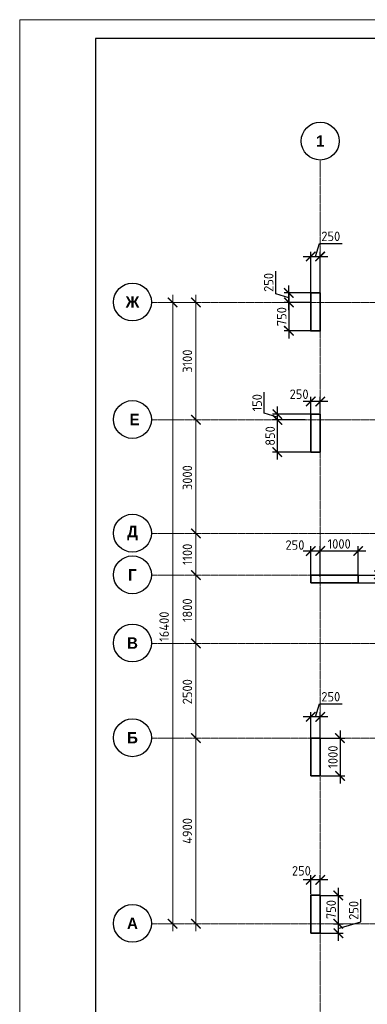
# Model space of a CAD drawing. Header units: millimetres. Extents: x 263826 to 1718326, y -423071 to 70137.
# Tile 77 of 256: x 436521 to 445682, y -249562 to -223573. Entities that reach past the tile are written whole.
import ezdxf

# ---------------------------------------------------------------- set-up
doc = ezdxf.new("R2010")
doc.units = ezdxf.units.MM
doc.linetypes.add('______5', pattern=[1100, 800, -100, 100, -100])
doc.linetypes.add('осевая', pattern=[50.8, 31.75, -6.35, 6.35, -6.35])
doc.layers.add('Колонна_ бетон', color=7, linetype='Continuous', lineweight=50, true_color=0xb4b496)
for name, color, linetype, lineweight in [('Оси', 40, '______5', 18), ('размер', 1, 'Continuous', 25), ('РАЗМЕРЫ', 1, 'Continuous', 9), ('ТОНКИЕ', 7, 'Continuous', 9)]:
    doc.layers.add(name, color=color, linetype=linetype, lineweight=lineweight)
doc.layers.add('ТОЛСТЫЕ_ОСНОВНЫЕ', color=6, linetype='Continuous')
doc.styles.add('Century Gothic', font='GOTHIC.TTF')
doc.styles.add('GOST-2.304_Type-B', font='GOST_Common.ttf')
doc.dimstyles.new('СПДС', dxfattribs={"dimscale": 100, "dimtxt": 2.5, "dimasz": 2.5, "dimexe": 1.25, "dimexo": 0, "dimtad": 1, "dimdec": 0, "dimtxsty": 'GOST-2.304_Type-B', "dimblk": 'ARCHTICK', "dimcen": 2.5, "dimdle": 2, "dimadec": 0, "dimazin": 2, "dimtfac": 0.75, "dimtdec": 0, "dimtmove": 1, "dimatfit": 3, "dimfxl": 1, "dimtolj": 1, "dimarcsym": 1})

# ---------------------------------------------------------------- blocks, each defined once
blk = doc.blocks.new('_ArchTick')
at = {"color": 0, "linetype": 'ByBlock', "const_width": 0.15}
blk.add_lwpolyline([(-0.5, -0.5), (0.5, 0.5)], dxfattribs=at)
blk = doc.blocks.new('*D1736')
at = {"color": 0, "lineweight": -2, "transparency": 16777216}
for p, q in [((979756, -14893), (979756, 1907)), ((979756, 1707), (979881, 1707)), ((979756, -14693), (979881, -14693))]:
    blk.add_line(p, q, dxfattribs=at)
at = {"layer": 'DEFPOINTS', "color": 0, "transparency": 16777216}
for p in [(979756, 1707), (979756, 1707), (979756, -14693)]:
    blk.add_point(p, dxfattribs=at)
at = {"color": 0, "lineweight": -2, "transparency": 16777216, "xscale": 250, "yscale": 250, "zscale": 250}
for p, rotation in [((979756, 1707), 90), ((979756, -14693), 270)]:
    blk.add_blockref('_ArchTick', p, dxfattribs=dict(at, rotation=rotation))
at = {"color": 0, "transparency": 16777216, "insert": (979531, -6851), "char_height": 250, "width": 104166.67, "attachment_point": 5, "rotation": 90, "style": 'GOST-2.304_Type-B'}
blk.add_mtext('\\A1;16400', dxfattribs=at)
blk = doc.blocks.new('NSY101')
at = {"color": 0, "linetype": 'ByBlock', "lineweight": -2}
blk.add_circle((0, 0), 50, dxfattribs=at)
blk = doc.blocks.new('СЛОЖНЫЙ_ОБЪЕКТ_23')
at = {"layer": 'Оси', "color": 16, "linetype": 'Continuous', "lineweight": 25, "transparency": 33554687, "xscale": 9.999999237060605, "yscale": 9.999999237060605, "zscale": 9.999999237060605}
blk.add_blockref('NSY101', (-12319, -19997), dxfattribs=at)
at = {"layer": 'Оси', "color": 16, "linetype": 'Continuous', "lineweight": 25, "transparency": 33554687, "insert": (-12319, -19997), "char_height": 300, "width": 460, "attachment_point": 5, "style": 'Century Gothic'}
blk.add_mtext('\\A1;{\\fCentury Gothic|i0|b1;\\H300.000000;\\W1.000000;\\C16;А}\\P', dxfattribs=at)
blk = doc.blocks.new('СЛОЖНЫЙ_ОБЪЕКТ_24')
at = {"layer": 'Оси', "color": 16, "linetype": 'Continuous', "lineweight": 25, "transparency": 33554687, "xscale": 9.999999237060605, "yscale": 9.999999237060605, "zscale": 9.999999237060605}
blk.add_blockref('NSY101', (-12319, -15097), dxfattribs=at)
at = {"layer": 'Оси', "color": 16, "linetype": 'Continuous', "lineweight": 25, "transparency": 33554687, "insert": (-12319, -15097), "char_height": 300, "width": 390, "attachment_point": 5, "style": 'Century Gothic'}
blk.add_mtext('\\A1;{\\fCentury Gothic|i0|b1;\\H300.000000;\\W1.000000;\\C16;Б}\\P', dxfattribs=at)
blk = doc.blocks.new('СЛОЖНЫЙ_ОБЪЕКТ_25')
at = {"layer": 'Оси', "color": 16, "linetype": 'Continuous', "lineweight": 25, "transparency": 33554687, "xscale": 9.999999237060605, "yscale": 9.999999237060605, "zscale": 9.999999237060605}
blk.add_blockref('NSY101', (-12319, -12597), dxfattribs=at)
at = {"layer": 'Оси', "color": 16, "linetype": 'Continuous', "lineweight": 25, "transparency": 33554687, "insert": (-12319, -12597), "char_height": 300, "width": 390, "attachment_point": 5, "style": 'Century Gothic'}
blk.add_mtext('\\A1;{\\fCentury Gothic|i0|b1;\\H300.000000;\\W1.000000;\\C16;В}\\P', dxfattribs=at)
blk = doc.blocks.new('СЛОЖНЫЙ_ОБЪЕКТ_26')
at = {"layer": 'Оси', "color": 16, "linetype": 'Continuous', "lineweight": 25, "transparency": 33554687, "xscale": 9.999999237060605, "yscale": 9.999999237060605, "zscale": 9.999999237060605}
blk.add_blockref('NSY101', (-12319, -10797), dxfattribs=at)
at = {"layer": 'Оси', "color": 16, "linetype": 'Continuous', "lineweight": 25, "transparency": 33554687, "insert": (-12319, -10797), "char_height": 300, "width": 345, "attachment_point": 5, "style": 'Century Gothic'}
blk.add_mtext('\\A1;{\\fCentury Gothic|i0|b1;\\H300.000000;\\W1.000000;\\C16;Г}\\P', dxfattribs=at)
blk = doc.blocks.new('СЛОЖНЫЙ_ОБЪЕКТ_27')
at = {"layer": 'Оси', "color": 16, "linetype": 'Continuous', "lineweight": 25, "transparency": 33554687, "xscale": 9.999999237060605, "yscale": 9.999999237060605, "zscale": 9.999999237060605}
blk.add_blockref('NSY101', (-12319, -9697), dxfattribs=at)
at = {"layer": 'Оси', "color": 16, "linetype": 'Continuous', "lineweight": 25, "transparency": 33554687, "insert": (-12319, -9697), "char_height": 300, "width": 470, "attachment_point": 5, "style": 'Century Gothic'}
blk.add_mtext('\\A1;{\\fCentury Gothic|i0|b1;\\H300.000000;\\W1.000000;\\C16;Д}\\P', dxfattribs=at)
blk = doc.blocks.new('СЛОЖНЫЙ_ОБЪЕКТ_28')
at = {"layer": 'Оси', "color": 16, "linetype": 'Continuous', "lineweight": 25, "transparency": 33554687, "xscale": 9.999999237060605, "yscale": 9.999999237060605, "zscale": 9.999999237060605}
blk.add_blockref('NSY101', (-12319, -3597), dxfattribs=at)
at = {"layer": 'Оси', "color": 16, "linetype": 'Continuous', "lineweight": 25, "transparency": 33554687, "insert": (-12319, -3597), "char_height": 300, "width": 540, "attachment_point": 5, "style": 'Century Gothic'}
blk.add_mtext('\\A1;{\\fCentury Gothic|i0|b1;\\H300.000000;\\W1.000000;\\C16;Ж}\\P', dxfattribs=at)
blk = doc.blocks.new('СЛОЖНЫЙ_ОБЪЕКТ_43')
at = {"layer": 'Оси', "color": 16, "linetype": 'Continuous', "lineweight": 25, "transparency": 33554687, "xscale": 9.999999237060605, "yscale": 9.999999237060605, "zscale": 9.999999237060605}
blk.add_blockref('NSY101', (5133, -989), dxfattribs=at)
at = {"layer": 'Оси', "color": 16, "linetype": 'Continuous', "lineweight": 25, "transparency": 33554687, "insert": (5133, -989), "char_height": 300, "width": 385, "attachment_point": 5, "style": 'Century Gothic'}
blk.add_mtext('\\A1;{\\fCentury Gothic|i0|b1;\\H300.000000;\\W1.000000;\\C16;1}\\P', dxfattribs=at)
blk = doc.blocks.new('СЛОЖНЫЙ_ОБЪЕКТ_62')
at = {"layer": 'Оси', "color": 16, "linetype": 'Continuous', "lineweight": 25, "transparency": 33554687, "xscale": 9.999999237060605, "yscale": 9.999999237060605, "zscale": 9.999999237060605}
blk.add_blockref('NSY101', (-12319, -6697), dxfattribs=at)
at = {"layer": 'Оси', "color": 16, "linetype": 'Continuous', "lineweight": 25, "transparency": 33554687, "insert": (-12319, -6697), "char_height": 300, "width": 480, "attachment_point": 5, "style": 'Century Gothic'}
blk.add_mtext('\\A1;{\\fCentury Gothic|i0|b1;\\H300.000000;\\W1.000000;\\C16; Е}\\P', dxfattribs=at)
blk = doc.blocks.new('*D1717')
at = {"color": 0, "lineweight": -2, "transparency": 16777216}
for p, q in [((980369, -14893), (980369, -9593)), ((980369, -9793), (980494, -9793)), ((980369, -14693), (980494, -14693))]:
    blk.add_line(p, q, dxfattribs=at)
at = {"layer": 'DEFPOINTS', "color": 0, "transparency": 16777216}
for p in [(980369, -9793), (980369, -9793), (980369, -14693)]:
    blk.add_point(p, dxfattribs=at)
at = {"color": 0, "lineweight": -2, "transparency": 16777216, "xscale": 250, "yscale": 250, "zscale": 250}
for p, rotation in [((980369, -9793), 90), ((980369, -14693), 270)]:
    blk.add_blockref('_ArchTick', p, dxfattribs=dict(at, rotation=rotation))
at = {"color": 0, "transparency": 16777216, "insert": (980144, -12243), "char_height": 250, "width": 83333.33, "attachment_point": 5, "rotation": 90, "style": 'GOST-2.304_Type-B'}
blk.add_mtext('\\A1;4900', dxfattribs=at)
blk = doc.blocks.new('*D1718')
at = {"color": 0, "lineweight": -2, "transparency": 16777216}
for p, q in [((980369, -9993), (980369, -7093)), ((980369, -7293), (980494, -7293)), ((980369, -9793), (980494, -9793))]:
    blk.add_line(p, q, dxfattribs=at)
at = {"layer": 'DEFPOINTS', "color": 0, "transparency": 16777216}
for p in [(980369, -7293), (980369, -7293), (980369, -9793)]:
    blk.add_point(p, dxfattribs=at)
at = {"color": 0, "lineweight": -2, "transparency": 16777216, "xscale": 250, "yscale": 250, "zscale": 250}
for p, rotation in [((980369, -7293), 90), ((980369, -9793), 270)]:
    blk.add_blockref('_ArchTick', p, dxfattribs=dict(at, rotation=rotation))
at = {"color": 0, "transparency": 16777216, "insert": (980144, -8568), "char_height": 250, "width": 83333.33, "attachment_point": 5, "rotation": 90, "style": 'GOST-2.304_Type-B'}
blk.add_mtext('\\A1;2500', dxfattribs=at)
blk = doc.blocks.new('*D1719')
at = {"color": 0, "lineweight": -2, "transparency": 16777216}
for p, q in [((980369, -7493), (980369, -5293)), ((980369, -5493), (980494, -5493)), ((980369, -7293), (980494, -7293))]:
    blk.add_line(p, q, dxfattribs=at)
at = {"layer": 'DEFPOINTS', "color": 0, "transparency": 16777216}
for p in [(980369, -5493), (980369, -5493), (980369, -7293)]:
    blk.add_point(p, dxfattribs=at)
at = {"color": 0, "lineweight": -2, "transparency": 16777216, "xscale": 250, "yscale": 250, "zscale": 250}
for p, rotation in [((980369, -5493), 90), ((980369, -7293), 270)]:
    blk.add_blockref('_ArchTick', p, dxfattribs=dict(at, rotation=rotation))
at = {"color": 0, "transparency": 16777216, "insert": (980144, -6418), "char_height": 250, "width": 83333.33, "attachment_point": 5, "rotation": 90, "style": 'GOST-2.304_Type-B'}
blk.add_mtext('\\A1;1800', dxfattribs=at)
blk = doc.blocks.new('*D1720')
at = {"color": 0, "lineweight": -2, "transparency": 16777216}
for p, q in [((980369, -5693), (980369, -4193)), ((980369, -4393), (980494, -4393)), ((980369, -5493), (980494, -5493))]:
    blk.add_line(p, q, dxfattribs=at)
at = {"layer": 'DEFPOINTS', "color": 0, "transparency": 16777216}
for p in [(980369, -4393), (980369, -4393), (980369, -5493)]:
    blk.add_point(p, dxfattribs=at)
at = {"color": 0, "lineweight": -2, "transparency": 16777216, "xscale": 250, "yscale": 250, "zscale": 250}
for p, rotation in [((980369, -4393), 90), ((980369, -5493), 270)]:
    blk.add_blockref('_ArchTick', p, dxfattribs=dict(at, rotation=rotation))
at = {"color": 0, "transparency": 16777216, "insert": (980144, -4943), "char_height": 250, "width": 83333.33, "attachment_point": 5, "rotation": 90, "style": 'GOST-2.304_Type-B'}
blk.add_mtext('\\A1;1100', dxfattribs=at)
blk = doc.blocks.new('*D1721')
at = {"color": 0, "lineweight": -2, "transparency": 16777216}
for p, q in [((980369, -4593), (980369, -1193)), ((980369, -1393), (980494, -1393)), ((980369, -4393), (980494, -4393))]:
    blk.add_line(p, q, dxfattribs=at)
at = {"layer": 'DEFPOINTS', "color": 0, "transparency": 16777216}
for p in [(980369, -1393), (980369, -1393), (980369, -4393)]:
    blk.add_point(p, dxfattribs=at)
at = {"color": 0, "lineweight": -2, "transparency": 16777216, "xscale": 250, "yscale": 250, "zscale": 250}
for p, rotation in [((980369, -1393), 90), ((980369, -4393), 270)]:
    blk.add_blockref('_ArchTick', p, dxfattribs=dict(at, rotation=rotation))
at = {"color": 0, "transparency": 16777216, "insert": (980144, -2918), "char_height": 250, "width": 83333.33, "attachment_point": 5, "rotation": 90, "style": 'GOST-2.304_Type-B'}
blk.add_mtext('\\A1;3000', dxfattribs=at)
blk = doc.blocks.new('*D1722')
at = {"color": 0, "lineweight": -2, "transparency": 16777216}
for p, q in [((980369, -1593), (980369, 1907)), ((979945, 1707), (980494, 1707)), ((980369, -1393), (980494, -1393))]:
    blk.add_line(p, q, dxfattribs=at)
at = {"layer": 'DEFPOINTS', "color": 0, "transparency": 16777216}
for p in [(979945, 1707), (980369, 1707), (980369, -1393)]:
    blk.add_point(p, dxfattribs=at)
at = {"color": 0, "lineweight": -2, "transparency": 16777216, "xscale": 250, "yscale": 250, "zscale": 250}
for p, rotation in [((980369, 1707), 90), ((980369, -1393), 270)]:
    blk.add_blockref('_ArchTick', p, dxfattribs=dict(at, rotation=rotation))
at = {"color": 0, "transparency": 16777216, "insert": (980144, 157), "char_height": 250, "width": 83333.33, "attachment_point": 5, "rotation": 90, "style": 'GOST-2.304_Type-B'}
blk.add_mtext('\\A1;3100', dxfattribs=at)
blk = doc.blocks.new('*D876')
at = {"layer": 'DEFPOINTS', "color": 0, "lineweight": 0, "transparency": 16777216}
for p in [(443311, -234136), (444047, -234136), (444192, -233986, 360)]:
    blk.add_point(p, dxfattribs=at)
at = {"layer": 'РАЗМЕРЫ', "color": 0, "lineweight": -2, "transparency": 16777216}
for p, q in [((442967, -233958), (442967, -233408)), ((443311, -233786), (443311, -234336)), ((443311, -234061), (442967, -233958)), ((444192, -233986), (443186, -233986)), ((444047, -234136), (443186, -234136))]:
    blk.add_line(p, q, dxfattribs=at)
at = {"layer": 'РАЗМЕРЫ', "color": 0, "lineweight": -2, "transparency": 16777216, "xscale": 250, "yscale": 250, "zscale": 250}
for p, rotation in [((443311, -233986), 90), ((443311, -234136), 270)]:
    blk.add_blockref('_ArchTick', p, dxfattribs=dict(at, rotation=rotation))
at = {"layer": 'РАЗМЕРЫ', "color": 0, "lineweight": 0, "transparency": 16777216, "insert": (442779, -233683), "char_height": 250, "attachment_point": 5, "rotation": 90, "style": 'GOST-2.304_Type-B'}
blk.add_mtext('\\A1;150', dxfattribs=at)
blk = doc.blocks.new('*D877')
at = {"layer": 'DEFPOINTS', "color": 0, "lineweight": 0, "transparency": 16777216}
for p in [(443802, -234136), (443311, -234986), (444192, -234986, 360)]:
    blk.add_point(p, dxfattribs=at)
at = {"layer": 'РАЗМЕРЫ', "color": 0, "lineweight": -2, "transparency": 16777216}
for p, q in [((443802, -234136), (443186, -234136)), ((443311, -233936), (443311, -235186)), ((444192, -234986), (443186, -234986))]:
    blk.add_line(p, q, dxfattribs=at)
at = {"layer": 'РАЗМЕРЫ', "color": 0, "lineweight": -2, "transparency": 16777216, "xscale": 250, "yscale": 250, "zscale": 250}
for p, rotation in [((443311, -234136), 90), ((443311, -234986), 270)]:
    blk.add_blockref('_ArchTick', p, dxfattribs=dict(at, rotation=rotation))
at = {"layer": 'РАЗМЕРЫ', "color": 0, "lineweight": 0, "transparency": 16777216, "insert": (443123, -234561), "char_height": 250, "attachment_point": 5, "rotation": 90, "style": 'GOST-2.304_Type-B'}
blk.add_mtext('\\A1;850', dxfattribs=at)
blk = doc.blocks.new('*D888')
at = {"layer": 'DEFPOINTS', "color": 0, "lineweight": 0, "transparency": 16777216}
for p in [(444442, -237597), (444192, -238286), (444442, -238286)]:
    blk.add_point(p, dxfattribs=at)
at = {"layer": 'РАЗМЕРЫ', "color": 0, "lineweight": -2, "transparency": 16777216}
for p, q in [((444192, -238286), (444192, -237472)), ((444442, -238286), (444442, -237472)), ((443992, -237597), (444642, -237597))]:
    blk.add_line(p, q, dxfattribs=at)
at = {"layer": 'РАЗМЕРЫ', "color": 0, "lineweight": -2, "transparency": 16777216, "xscale": 250, "yscale": 250, "zscale": 250, "rotation": 180}
blk.add_blockref('_ArchTick', (444192, -237597), dxfattribs=at)
at = {"layer": 'РАЗМЕРЫ', "color": 0, "lineweight": -2, "transparency": 16777216, "xscale": 250, "yscale": 250, "zscale": 250}
blk.add_blockref('_ArchTick', (444442, -237597), dxfattribs=at)
at = {"layer": 'РАЗМЕРЫ', "color": 0, "lineweight": 0, "transparency": 16777216, "insert": (443776, -237440), "char_height": 250, "attachment_point": 5, "style": 'GOST-2.304_Type-B'}
blk.add_mtext('\\A1;250', dxfattribs=at)
blk = doc.blocks.new('*D889')
at = {"layer": 'DEFPOINTS', "color": 0, "lineweight": 0, "transparency": 16777216}
for p in [(445442, -237597), (444442, -238286), (445442, -238286)]:
    blk.add_point(p, dxfattribs=at)
at = {"layer": 'РАЗМЕРЫ', "color": 0, "lineweight": -2, "transparency": 16777216}
for p, q in [((444442, -238286), (444442, -237472)), ((445442, -238286), (445442, -237472)), ((444242, -237597), (445642, -237597))]:
    blk.add_line(p, q, dxfattribs=at)
at = {"layer": 'РАЗМЕРЫ', "color": 0, "lineweight": -2, "transparency": 16777216, "xscale": 250, "yscale": 250, "zscale": 250, "rotation": 180}
blk.add_blockref('_ArchTick', (444442, -237597), dxfattribs=at)
at = {"layer": 'РАЗМЕРЫ', "color": 0, "lineweight": -2, "transparency": 16777216, "xscale": 250, "yscale": 250, "zscale": 250}
blk.add_blockref('_ArchTick', (445442, -237597), dxfattribs=at)
at = {"layer": 'РАЗМЕРЫ', "color": 0, "lineweight": 0, "transparency": 16777216, "insert": (444942, -237410), "char_height": 250, "attachment_point": 5, "style": 'GOST-2.304_Type-B'}
blk.add_mtext('\\A1;1000', dxfattribs=at)
blk = doc.blocks.new('*D893')
at = {"layer": 'DEFPOINTS', "color": 0, "lineweight": 0, "transparency": 16777216}
for p in [(445377, -238236, -360), (445442, -238436, -360), (445991, -238436)]:
    blk.add_point(p, dxfattribs=at)
at = {"layer": 'РАЗМЕРЫ', "color": 0, "lineweight": -2, "transparency": 16777216}
for p, q in [((445991, -238036), (445991, -238636)), ((445377, -238236), (446116, -238236)), ((445442, -238436), (446116, -238436))]:
    blk.add_line(p, q, dxfattribs=at)
at = {"layer": 'РАЗМЕРЫ', "color": 0, "lineweight": -2, "transparency": 16777216, "xscale": 250, "yscale": 250, "zscale": 250}
for p, rotation in [((445991, -238236), 90), ((445991, -238436), 270)]:
    blk.add_blockref('_ArchTick', p, dxfattribs=dict(at, rotation=rotation))
at = {"layer": 'РАЗМЕРЫ', "color": 0, "lineweight": 0, "transparency": 16777216, "insert": (446098, -238798), "char_height": 250, "attachment_point": 5, "rotation": 90, "style": 'GOST-2.304_Type-B'}
blk.add_mtext('\\A1;200', dxfattribs=at)
blk = doc.blocks.new('*D979')
at = {"layer": 'DEFPOINTS', "color": 0, "transparency": 16777216}
for p in [(444467, -242536), (444467, -243536), (444964, -243536)]:
    blk.add_point(p, dxfattribs=at)
at = {"layer": 'размер', "color": 0, "lineweight": -2, "transparency": 16777216}
for p, q in [((444964, -242336), (444964, -243736)), ((444467, -242536), (445089, -242536)), ((444467, -243536), (445089, -243536))]:
    blk.add_line(p, q, dxfattribs=at)
at = {"layer": 'размер', "color": 0, "lineweight": -2, "transparency": 16777216, "xscale": 250, "yscale": 250, "zscale": 250}
for p, rotation in [((444964, -242536), 90), ((444964, -243536), 270)]:
    blk.add_blockref('_ArchTick', p, dxfattribs=dict(at, rotation=rotation))
at = {"layer": 'размер', "color": 0, "transparency": 16777216, "insert": (444776, -243036), "char_height": 250, "attachment_point": 5, "rotation": 90, "style": 'GOST-2.304_Type-B'}
blk.add_mtext('\\A1;1000', dxfattribs=at)
blk = doc.blocks.new('*D980')
at = {"layer": 'DEFPOINTS', "color": 0, "transparency": 16777216}
for p in [(444192, -233652), (444192, -234036, -200), (444442, -233954)]:
    blk.add_point(p, dxfattribs=at)
at = {"layer": 'размер', "color": 0, "lineweight": -2, "transparency": 16777216}
for p, q in [((444192, -234036), (444192, -233527)), ((444442, -233954), (444442, -233527)), ((444642, -233652), (443992, -233652))]:
    blk.add_line(p, q, dxfattribs=at)
at = {"layer": 'размер', "color": 0, "lineweight": -2, "transparency": 16777216, "xscale": 250, "yscale": 250, "zscale": 250, "rotation": 180}
blk.add_blockref('_ArchTick', (444192, -233652), dxfattribs=at)
at = {"layer": 'размер', "color": 0, "lineweight": -2, "transparency": 16777216, "xscale": 250, "yscale": 250, "zscale": 250}
blk.add_blockref('_ArchTick', (444442, -233652), dxfattribs=at)
at = {"layer": 'размер', "color": 0, "transparency": 16777216, "insert": (443885, -233459), "char_height": 250, "attachment_point": 5, "style": 'GOST-2.304_Type-B'}
blk.add_mtext('\\A1;250', dxfattribs=at)
blk = doc.blocks.new('*D873')
at = {"layer": 'DEFPOINTS', "color": 0, "transparency": 16777216}
for p in [(444467, -246686), (444795, -247436, 160), (444919, -247436)]:
    blk.add_point(p, dxfattribs=at)
at = {"layer": 'размер', "color": 0, "lineweight": -2, "transparency": 16777216}
for p, q in [((444919, -246486), (444919, -247636)), ((444467, -246686), (445044, -246686)), ((444795, -247436), (445044, -247436))]:
    blk.add_line(p, q, dxfattribs=at)
at = {"layer": 'размер', "color": 0, "lineweight": -2, "transparency": 16777216, "xscale": 250, "yscale": 250, "zscale": 250}
for p, rotation in [((444919, -246686), 90), ((444919, -247436), 270)]:
    blk.add_blockref('_ArchTick', p, dxfattribs=dict(at, rotation=rotation))
at = {"layer": 'размер', "color": 0, "transparency": 16777216, "insert": (444731, -247061), "char_height": 250, "attachment_point": 5, "rotation": 90, "style": 'GOST-2.304_Type-B'}
blk.add_mtext('\\A1;750', dxfattribs=at)
blk = doc.blocks.new('*D874')
at = {"layer": 'DEFPOINTS', "color": 0, "transparency": 16777216}
for p in [(444192, -246276), (444192, -246651), (444443, -246736)]:
    blk.add_point(p, dxfattribs=at)
at = {"layer": 'размер', "color": 0, "lineweight": -2, "transparency": 16777216}
for p, q in [((444643, -246276), (443992, -246276)), ((444192, -246651), (444192, -246151)), ((444443, -246736), (444443, -246151))]:
    blk.add_line(p, q, dxfattribs=at)
at = {"layer": 'размер', "color": 0, "lineweight": -2, "transparency": 16777216, "xscale": 250, "yscale": 250, "zscale": 250, "rotation": 180}
blk.add_blockref('_ArchTick', (444192, -246276), dxfattribs=at)
at = {"layer": 'размер', "color": 0, "lineweight": -2, "transparency": 16777216, "xscale": 250, "yscale": 250, "zscale": 250}
blk.add_blockref('_ArchTick', (444443, -246276), dxfattribs=at)
at = {"layer": 'размер', "color": 0, "transparency": 16777216, "insert": (443945, -246039), "char_height": 250, "attachment_point": 5, "style": 'GOST-2.304_Type-B'}
blk.add_mtext('\\A1;250', dxfattribs=at)
blk = doc.blocks.new('*D987')
at = {"layer": 'DEFPOINTS', "color": 0, "transparency": 16777216}
for p in [(444795, -247436, -560), (444444, -247686, -560), (444919, -247686)]:
    blk.add_point(p, dxfattribs=at)
at = {"layer": 'размер', "color": 0, "lineweight": -2, "transparency": 16777216}
for p, q in [((445512, -247383), (445512, -246783)), ((444919, -247236), (444919, -247886)), ((444919, -247561), (445512, -247383)), ((444795, -247436), (445044, -247436)), ((444444, -247686), (445044, -247686))]:
    blk.add_line(p, q, dxfattribs=at)
at = {"layer": 'размер', "color": 0, "lineweight": -2, "transparency": 16777216, "xscale": 250, "yscale": 250, "zscale": 250}
for p, rotation in [((444919, -247436), 90), ((444919, -247686), 270)]:
    blk.add_blockref('_ArchTick', p, dxfattribs=dict(at, rotation=rotation))
at = {"layer": 'размер', "color": 0, "transparency": 16777216, "insert": (445325, -247083), "char_height": 250, "attachment_point": 5, "rotation": 90, "style": 'GOST-2.304_Type-B'}
blk.add_mtext('\\A1;250', dxfattribs=at)
blk = doc.blocks.new('*D989')
at = {"layer": 'DEFPOINTS', "color": 0, "transparency": 16777216}
for p in [(443615, -230786), (444192, -230786, -560), (444192, -231036, -560)]:
    blk.add_point(p, dxfattribs=at)
at = {"layer": 'РАЗМЕРЫ', "color": 0, "lineweight": -2, "transparency": 16777216}
for p, q in [((443272, -230808), (443272, -230208)), ((443615, -231236), (443615, -230586)), ((443615, -230911), (443272, -230808)), ((444192, -230786), (443490, -230786)), ((444192, -231036), (443490, -231036))]:
    blk.add_line(p, q, dxfattribs=at)
at = {"layer": 'РАЗМЕРЫ', "color": 0, "lineweight": -2, "transparency": 16777216, "xscale": 250, "yscale": 250, "zscale": 250}
for p, rotation in [((443615, -230786), 90), ((443615, -231036), 270)]:
    blk.add_blockref('_ArchTick', p, dxfattribs=dict(at, rotation=rotation))
at = {"layer": 'РАЗМЕРЫ', "color": 0, "lineweight": 0, "transparency": 16777216, "insert": (443084, -230508), "char_height": 250, "attachment_point": 5, "rotation": 90, "style": 'GOST-2.304_Type-B'}
blk.add_mtext('\\A1;250', dxfattribs=at)
blk = doc.blocks.new('*D990')
at = {"layer": 'DEFPOINTS', "color": 0, "transparency": 16777216}
for p in [(444192, -231036, -560), (443615, -231786), (444192, -231786, -560)]:
    blk.add_point(p, dxfattribs=at)
at = {"layer": 'РАЗМЕРЫ', "color": 0, "lineweight": -2, "transparency": 16777216}
for p, q in [((444192, -231036), (443490, -231036)), ((443615, -230836), (443615, -231986)), ((444192, -231786), (443490, -231786))]:
    blk.add_line(p, q, dxfattribs=at)
at = {"layer": 'РАЗМЕРЫ', "color": 0, "lineweight": -2, "transparency": 16777216, "xscale": 250, "yscale": 250, "zscale": 250}
for p, rotation in [((443615, -231036), 90), ((443615, -231786), 270)]:
    blk.add_blockref('_ArchTick', p, dxfattribs=dict(at, rotation=rotation))
at = {"layer": 'РАЗМЕРЫ', "color": 0, "lineweight": 0, "transparency": 16777216, "insert": (443428, -231411), "char_height": 250, "attachment_point": 5, "rotation": 90, "style": 'GOST-2.304_Type-B'}
blk.add_mtext('\\A1;750', dxfattribs=at)
blk = doc.blocks.new('*D991')
at = {"layer": 'DEFPOINTS', "color": 0, "transparency": 16777216}
for p in [(444442, -229822), (444192, -230786), (444442, -230786, -560)]:
    blk.add_point(p, dxfattribs=at)
at = {"layer": 'РАЗМЕРЫ', "color": 0, "lineweight": -2, "transparency": 16777216}
for p, q in [((444317, -229822), (444420, -229478)), ((444420, -229478), (445020, -229478)), ((444192, -230786), (444192, -229697)), ((444442, -230786), (444442, -229697)), ((443992, -229822), (444642, -229822))]:
    blk.add_line(p, q, dxfattribs=at)
at = {"layer": 'РАЗМЕРЫ', "color": 0, "lineweight": -2, "transparency": 16777216, "xscale": 250, "yscale": 250, "zscale": 250, "rotation": 180}
blk.add_blockref('_ArchTick', (444192, -229822), dxfattribs=at)
at = {"layer": 'РАЗМЕРЫ', "color": 0, "lineweight": -2, "transparency": 16777216, "xscale": 250, "yscale": 250, "zscale": 250}
blk.add_blockref('_ArchTick', (444442, -229822), dxfattribs=at)
at = {"layer": 'РАЗМЕРЫ', "color": 0, "lineweight": 0, "transparency": 16777216, "insert": (444720, -229291), "char_height": 250, "attachment_point": 5, "style": 'GOST-2.304_Type-B'}
blk.add_mtext('\\A1;250', dxfattribs=at)
blk = doc.blocks.new('*U69')
at = {"layer": 'ТОЛСТЫЕ_ОСНОВНЫЕ', "color": 6}
blk.add_lwpolyline([(20, 5), (589, 5), (589, 415), (20, 415)], close=True, dxfattribs=at)
at = {"layer": 'ТОНКИЕ'}
blk.add_lwpolyline([(0, 0), (594, 0), (594, 420), (0, 420)], close=True, dxfattribs=at)
blk = doc.blocks.new('*D3033')
at = {"color": 0, "lineweight": -2, "transparency": 16777216}
for p, q in [((444317, -241975), (444420, -241632)), ((444420, -241632), (445020, -241632)), ((444192, -242793), (444192, -241850)), ((444442, -242793), (444442, -241850)), ((444642, -241975), (443992, -241975))]:
    blk.add_line(p, q, dxfattribs=at)
at = {"layer": 'DEFPOINTS', "color": 0, "transparency": 16777216}
for p in [(444192, -241975), (444192, -242793, -360), (444442, -242793, -560)]:
    blk.add_point(p, dxfattribs=at)
at = {"color": 0, "lineweight": -2, "transparency": 16777216, "xscale": 250, "yscale": 250, "zscale": 250, "rotation": 180}
blk.add_blockref('_ArchTick', (444192, -241975), dxfattribs=at)
at = {"color": 0, "lineweight": -2, "transparency": 16777216, "xscale": 250, "yscale": 250, "zscale": 250}
blk.add_blockref('_ArchTick', (444442, -241975), dxfattribs=at)
at = {"color": 0, "transparency": 16777216, "insert": (444720, -241444), "char_height": 250, "attachment_point": 5, "style": 'GOST-2.304_Type-B'}
blk.add_mtext('\\A1;250', dxfattribs=at)
blk = doc.blocks.new('оси2')
at = {"layer": 'Оси', "color": 16, "linetype": 'осевая', "lineweight": 0, "ltscale": 0.5, "transparency": 33554687}
for p, q in [((983645.5, 5465.4), (983645.8, -20755.1)), ((979200, 1707.1), (1032582.1, 1707.1)), ((979200, -1392.9), (1032582.1, -1392.9)), ((979200, -4392.9), (1032582.1, -4392.9)), ((979200, -5492.9), (1032582.1, -5492.9)), ((979200, -7292.9), (1032582.1, -7292.9)), ((979200, -9792.9), (1032582.1, -9792.9)), ((979200, -14692.9), (1032582.1, -14692.9))]:
    blk.add_line(p, q, dxfattribs=at)
at = {"layer": 'Оси', "color": 16, "linetype": 'Continuous', "lineweight": 25, "transparency": 33554687}
for name, p in [('СЛОЖНЫЙ_ОБЪЕКТ_43', (978512.5, 6954.9)), ('СЛОЖНЫЙ_ОБЪЕКТ_28', (991015, 5314)), ('СЛОЖНЫЙ_ОБЪЕКТ_62', (991015, 5314)), ('СЛОЖНЫЙ_ОБЪЕКТ_27', (991015, 5314)), ('СЛОЖНЫЙ_ОБЪЕКТ_26', (991015, 5314)), ('СЛОЖНЫЙ_ОБЪЕКТ_25', (991015, 5314)), ('СЛОЖНЫЙ_ОБЪЕКТ_24', (991015, 5314)), ('СЛОЖНЫЙ_ОБЪЕКТ_23', (991015, 5314))]:
    blk.add_blockref(name, p, dxfattribs=at)
for base, p1, p2, picture, middle in [((979756.2, 1707.1), (979756.2, -14692.9), (979756.2, 1707.1), '*D1736', (979756.2, -6851.5)), ((980368.8, 1707.1), (980368.8, -1392.9), (979945.2, 1707.1), '*D1722', (980368.8, 157.1)), ((980368.8, -1392.9), (980368.8, -4392.9), (980368.8, -1392.9), '*D1721', (980368.8, -2918)), ((980368.8, -4392.9), (980368.8, -5492.9), (980368.8, -4392.9), '*D1720', (980368.8, -4942.9)), ((980368.8, -5492.9), (980368.8, -7292.9), (980368.8, -5492.9), '*D1719', (980368.8, -6418)), ((980368.8, -7292.9), (980368.8, -9792.9), (980368.8, -7292.9), '*D1718', (980368.8, -8568)), ((980368.8, -9792.9), (980368.8, -14692.9), (980368.8, -9792.9), '*D1717', (980368.8, -12242.9))]:
    dim = blk.add_linear_dim(base=base, p1=p1, p2=p2, angle=90, dimstyle='СПДС', override={"dimgap": 1})
    dim.commit()
    dim.dimension.update_dxf_attribs({"geometry": picture, "text_midpoint": middle, "dimtype": 160})

msp = doc.modelspace()

# ---------------------------------------------------------------- linework, layer by layer
at = {"layer": 'Колонна_ бетон', "color": 180, "linetype": 'Continuous', "lineweight": 35, "transparency": 33554687}
for p, q in [((444191.88027, -234985.88132, -200), (444191.88027, -233985.88135, -200)), ((444191.88027, -233985.88135, -200), (444442.06541, -233985.88194, -559.99999)), ((444442.06541, -233985.88135, -399.99999), (444442.06541, -234985.88132, -399.99999)), ((444442.07727, -234985.88132, -200), (444191.88027, -234985.88132, -200)), ((444191.88027, -238435.88139, -200), (444191.88027, -238235.88139, -200)), ((445441.88024, -238235.88139, -200), (444191.88027, -238235.88139, -200)), ((445441.88024, -238435.88139, -200), (445441.88024, -238235.88139, -200)), ((445441.88024, -238435.88139, -200), (444191.88027, -238435.88139, -200)), ((444191.9817, -243535.93319, -360), (444191.9817, -242535.93323, -360)), ((444191.9817, -242535.93323, -360), (444442.16684, -242535.93382, -719.99999)), ((444442.16684, -242535.93323, -559.99999), (444442.16684, -243535.93319, -559.99999)), ((444442.17871, -243535.93319, -360), (444191.9817, -243535.93319, -360)), ((444192.22267, -247685.70741, -559.99999), (444192.22267, -246685.70744, -559.99999)), ((444192.22537, -246685.70815, -559.99999), (444442.51219, -246685.70742, -559.99999)), ((444442.22503, -247685.70738, -559.99999), (444442.22503, -246685.70742, -559.99999)), ((444192.22503, -247685.70738, -559.99999), (444444.40794, -247685.70767, -559.99999))]:
    msp.add_line(p, q, dxfattribs=at)
at = {"layer": 'Колонна_ бетон', "color": 180, "linetype": 'Continuous', "lineweight": 35, "transparency": 33554687, "elevation": -559.99999}
msp.add_lwpolyline([(444192.02077, -230785.88173), (444442.02077, -230785.88173), (444442.02077, -231785.88182), (444192.02077, -231785.88182)], close=True, dxfattribs=at)
at = {"layer": 'РАЗМЕРЫ', "color": 1}
msp.add_line((444471.62283, -242535.93382, -719.99999), (444132.40731, -242535.93382, -719.99999), dxfattribs=at)

# ---------------------------------------------------------------- block references
at = {"xscale": 100, "yscale": 100, "zscale": 100}
msp.add_blockref('*U69', (436520.8066, -265573.15111, 3100), dxfattribs=at)
at = {"layer": 'РАЗМЕРЫ'}
msp.add_blockref('оси2', (-539203.53067, -232742.99982, -559.99999), dxfattribs=at)

# ---------------------------------------------------------------- dimensions: what is measured, and where the dimension line sits
at = {"color": 1}
dim = msp.add_linear_dim(base=(444191.9817, -241975.36817), p1=(444442.16684, -242792.61697, -559.99999), p2=(444191.9817, -242792.61697, -360), dimstyle='СПДС', dxfattribs=at)
dim.commit()
dim.dimension.update_dxf_attribs({"geometry": '*D3033', "text_midpoint": (444482.69927, -241444.11817)})
at = {"layer": 'размер', "color": 146, "true_color": 0x006272}
for base, p1, p2, picture, middle in [((444192.03041, -233651.62637, -360), (444442.066, -233953.99501, -360), (444192.03041, -234035.88135, -559.99999), '*D980', (443884.63928, -233646.97898, -360)), ((444192.22267, -246276.47697, -719.99999), (444442.51219, -246735.70742, -719.99999), (444192.22267, -246651.47697, -719.99999), '*D874', (443945.44324, -246226.60182, -719.99999))]:
    dim = msp.add_linear_dim(base=base, p1=p1, p2=p2, dimstyle='СПДС', dxfattribs=at)
    dim.commit()
    dim.dimension.update_dxf_attribs({"geometry": picture, "text_midpoint": middle, "dimtype": 160})
for base, p1, p2, picture, middle in [((444963.58894, -243535.88135, -360), (444467.03041, -242535.88139, -360), (444467.03041, -243535.88135, -360), '*D979', (444776.08894, -243035.88137, -360)), ((444918.59525, -247435.88139, -719.99999), (444467.37517, -246685.70742, -719.99999), (444795.35452, -247435.88139, -559.99999), '*D873', (444731.09525, -247060.7944, -719.99999)), ((444918.59525, -247685.70767), (444795.35452, -247435.88139, -559.99999), (444444.40794, -247685.70767, -559.99999), '*D987', (445324.84525, -247320.16953))]:
    dim = msp.add_linear_dim(base=base, p1=p1, p2=p2, angle=90, dimstyle='СПДС', dxfattribs=at)
    dim.commit()
    dim.dimension.update_dxf_attribs({"geometry": picture, "text_midpoint": middle})
at = {"layer": 'РАЗМЕРЫ', "color": 146, "lineweight": 0}
dim = msp.add_linear_dim(base=(444442.02077, -229822.23648), p1=(444192.02077, -230785.88173), p2=(444442.02077, -230785.88173, -559.99999), dimstyle='СПДС', dxfattribs=at)
dim.commit()
dim.dimension.update_dxf_attribs({"geometry": '*D991', "text_midpoint": (444482.64577, -229290.98648)})
for base, p2, picture, middle in [((443615.40951, -230785.88173), (444192.02077, -230785.88173, -559.99999), '*D989', (443084.15951, -230745.25656)), ((443615.40951, -231785.88182), (444192.02077, -231785.88182, -559.99999), '*D990', (443427.90951, -231410.8816))]:
    dim = msp.add_linear_dim(base=base, p1=(444192.02077, -231035.88139, -559.99999), p2=p2, angle=90, dimstyle='СПДС', dxfattribs=at)
    dim.commit()
    dim.dimension.update_dxf_attribs({"geometry": picture, "text_midpoint": middle})
at = {"layer": 'РАЗМЕРЫ', "color": 146, "lineweight": 0, "true_color": 0x006272}
for base, p1, p2, picture, middle in [((443310.63797, -234135.88139, -559.99999), (444192.03041, -233985.88135, -200), (444046.57376, -234135.88139, -559.99999), '*D876', (442779.38797, -233895.25637, -559.99999)), ((443310.63797, -234985.88132, -559.99999), (443802.13797, -234135.88139, -559.99999), (444192.03041, -234985.88132, -200), '*D877', (443123.13797, -234560.88135, -559.99999))]:
    dim = msp.add_linear_dim(base=base, p1=p1, p2=p2, angle=90, dimstyle='СПДС', override={"dimtofl": 0}, dxfattribs=at)
    dim.commit()
    dim.dimension.update_dxf_attribs({"geometry": picture, "text_midpoint": middle})
dim = msp.add_linear_dim(base=(444441.88264, -237597.0601), p1=(444192.03651, -238285.87632), p2=(444441.88264, -238285.88204), dimstyle='СПДС', override={"dimtofl": 0}, dxfattribs=at)
dim.commit()
dim.dimension.update_dxf_attribs({"geometry": '*D888', "text_midpoint": (443776.22979, -237627.34876), "dimtype": 160})
dim = msp.add_linear_dim(base=(445442.03041, -237597.0601), p1=(444441.88264, -238285.88204), p2=(445442.03041, -238285.87632), dimstyle='СПДС', override={"dimtofl": 0}, dxfattribs=at)
dim.commit()
dim.dimension.update_dxf_attribs({"geometry": '*D889', "text_midpoint": (444941.95653, -237409.5601)})
dim = msp.add_linear_dim(base=(445990.60072, -238435.53754), p1=(445377.10072, -238235.53754, -360), p2=(445442.03041, -238435.53754, -360), angle=90, dimstyle='СПДС', override={"dimtofl": 0}, dxfattribs=at)
dim.commit()
dim.dimension.update_dxf_attribs({"geometry": '*D893', "text_midpoint": (446285.77178, -238798.18001), "dimtype": 160})

doc.saveas('drawing.dxf')
